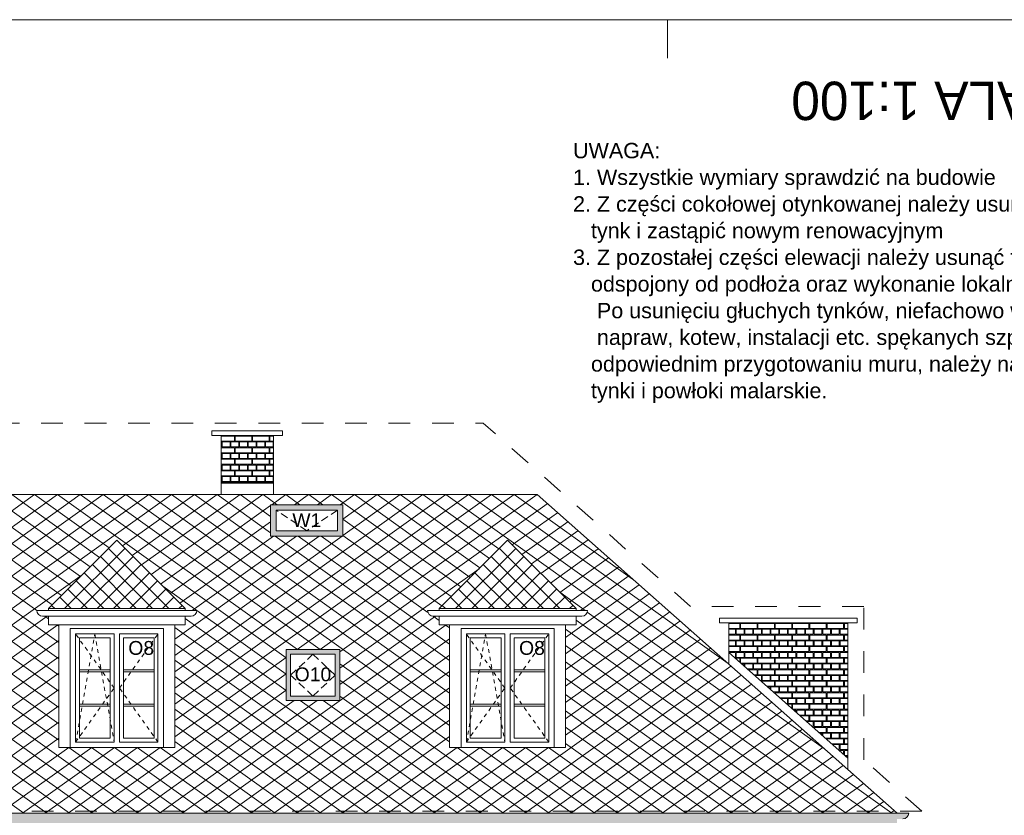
# Model space of a CAD drawing. Extents: x -396299 to -11759, y -15022 to 18278.
# Tile 54 of 205: x -292966 to -280166, y 7930 to 18278. Entities that reach past the tile are written whole.
import ezdxf

# ---------------------------------------------------------------- set-up
doc = ezdxf.new("R2010")
doc.units = 0
doc.header["$MEASUREMENT"] = 0
for name, pattern in [('Dashed', [564.444447, 282.222223, -282.222223]), ('Hidden Line', [100, 50, -50]), ('Krawędzie ukryte', [150, 100, -50])]:
    doc.linetypes.add(name, pattern=pattern)
for name, color, linetype, lineweight, true_color in [('A-Opisy_Nr_Pióra__88', 7, 'Continuous', 20, 0xfd4435), ('Arch kolorystyka_Nr_Pióra__102', 7, 'Continuous', 13, 0xcccccc), ('arch wypelnienia_Nr_Pióra__2', 7, 'Continuous', 13, 0x7f7f7f)]:
    doc.layers.add(name, color=color, linetype=linetype, lineweight=lineweight, true_color=true_color)
for name, color, linetype, lineweight in [('Arch okna_Nr_Pióra__32', 34, 'Continuous', 15), ('Arch opisy okien_Nr_Pióra__21', 7, 'Continuous', 13), ('Arch opisy_Nr_Pióra__1', 7, 'Continuous', 25), ('Arch opisy_Nr_Pióra__5', 7, 'Continuous', 13), ('ARCH TABELA_Nr_Pióra__21', 7, 'Continuous', 13), ('INWENT DACH_Nr_Pióra__21', 7, 'Continuous', 13), ('Inwent kominy_Nr_Pióra__21', 7, 'Continuous', 13), ('INWENT ODWODNIENIE_Nr_Pióra__5', 7, 'Continuous', 13), ('INWENT. DRZWI_Nr_Pióra__21', 7, 'Continuous', 13), ('INWENT. OKNA_Nr_Pióra__21', 7, 'Continuous', 13), ('INWENT. OKNA_Nr_Pióra__5', 7, 'Continuous', 13), ('INWENT.ŚCIANY_Nr_Pióra__21', 7, 'Continuous', 13)]:
    doc.layers.add(name, color=color, linetype=linetype, lineweight=lineweight)
doc.styles.add('GENERATED_STYLE_10', font='arial.ttf')
doc.styles.add('GENERATED_STYLE_4', font='txt')
doc.styles.add('GENERATED_STYLE_8', font='arial.ttf')

# ---------------------------------------------------------------- blocks, each defined once
blk = doc.blocks.new('*X18')
at = {"layer": 'Arch kolorystyka_Nr_Pióra__102', "linetype": 'Continuous'}
for p, q in [((-283749, 10424), (-283605, 10424)), ((-283605, 10359), (-283605, 10424)), ((-283595, 10359), (-283595, 10424)), ((-283595, 10424), (-283380, 10424)), ((-283380, 10359), (-283380, 10424)), ((-283370, 10359), (-283370, 10424)), ((-283370, 10424), (-283155, 10424)), ((-283155, 10359), (-283155, 10424)), ((-283145, 10359), (-283145, 10424)), ((-283145, 10424), (-282930, 10424)), ((-282930, 10359), (-282930, 10424)), ((-282920, 10359), (-282920, 10424)), ((-282920, 10424), (-282705, 10424)), ((-282705, 10359), (-282705, 10424)), ((-282695, 10359), (-282695, 10424)), ((-282695, 10424), (-282480, 10424)), ((-282480, 10359), (-282480, 10424)), ((-282470, 10359), (-282470, 10424)), ((-282470, 10424), (-282255, 10424)), ((-282255, 10359), (-282255, 10424)), ((-282245, 10359), (-282245, 10424)), ((-282245, 10424), (-282199, 10424)), ((-283605, 10359), (-283749, 10359)), ((-283661, 10349), (-283749, 10349)), ((-283661, 10284), (-283749, 10284)), ((-283749, 10274), (-283605, 10274)), ((-283661, 10349), (-283661, 10284)), ((-283549, 10349), (-283651, 10349)), ((-283651, 10349), (-283651, 10284)), ((-283549, 10284), (-283651, 10284)), ((-283605, 10209), (-283605, 10274)), ((-283380, 10359), (-283595, 10359)), ((-283595, 10209), (-283595, 10274)), ((-283595, 10274), (-283380, 10274)), ((-283549, 10349), (-283549, 10284)), ((-283436, 10349), (-283539, 10349)), ((-283539, 10349), (-283539, 10284)), ((-283436, 10284), (-283539, 10284)), ((-283436, 10349), (-283436, 10284)), ((-283324, 10349), (-283426, 10349)), ((-283426, 10349), (-283426, 10284)), ((-283324, 10284), (-283426, 10284)), ((-283380, 10209), (-283380, 10274)), ((-283155, 10359), (-283370, 10359)), ((-283370, 10209), (-283370, 10274)), ((-283370, 10274), (-283155, 10274)), ((-283324, 10349), (-283324, 10284)), ((-283211, 10349), (-283314, 10349)), ((-283314, 10349), (-283314, 10284)), ((-283211, 10284), (-283314, 10284)), ((-283211, 10349), (-283211, 10284)), ((-283099, 10349), (-283201, 10349)), ((-283201, 10349), (-283201, 10284)), ((-283099, 10284), (-283201, 10284)), ((-283155, 10209), (-283155, 10274)), ((-282930, 10359), (-283145, 10359)), ((-283145, 10209), (-283145, 10274)), ((-283145, 10274), (-282930, 10274)), ((-283099, 10349), (-283099, 10284)), ((-282986, 10349), (-283089, 10349)), ((-283089, 10349), (-283089, 10284)), ((-282986, 10284), (-283089, 10284)), ((-282986, 10349), (-282986, 10284)), ((-282874, 10349), (-282976, 10349)), ((-282976, 10349), (-282976, 10284)), ((-282874, 10284), (-282976, 10284)), ((-282930, 10209), (-282930, 10274)), ((-282705, 10359), (-282920, 10359)), ((-282920, 10209), (-282920, 10274)), ((-282920, 10274), (-282705, 10274)), ((-282874, 10349), (-282874, 10284)), ((-282761, 10349), (-282864, 10349)), ((-282864, 10349), (-282864, 10284)), ((-282761, 10284), (-282864, 10284)), ((-282761, 10349), (-282761, 10284)), ((-282649, 10349), (-282751, 10349)), ((-282751, 10349), (-282751, 10284)), ((-282649, 10284), (-282751, 10284)), ((-282705, 10209), (-282705, 10274)), ((-282480, 10359), (-282695, 10359)), ((-282695, 10209), (-282695, 10274)), ((-282695, 10274), (-282480, 10274)), ((-282649, 10349), (-282649, 10284)), ((-282536, 10349), (-282639, 10349)), ((-282639, 10349), (-282639, 10284)), ((-282536, 10284), (-282639, 10284)), ((-282536, 10349), (-282536, 10284)), ((-282424, 10349), (-282526, 10349)), ((-282526, 10349), (-282526, 10284)), ((-282424, 10284), (-282526, 10284)), ((-282480, 10209), (-282480, 10274)), ((-282255, 10359), (-282470, 10359)), ((-282470, 10209), (-282470, 10274)), ((-282470, 10274), (-282255, 10274)), ((-282424, 10349), (-282424, 10284)), ((-282311, 10349), (-282414, 10349)), ((-282414, 10349), (-282414, 10284)), ((-282311, 10284), (-282414, 10284)), ((-282311, 10349), (-282311, 10284)), ((-282199, 10349), (-282301, 10349)), ((-282301, 10349), (-282301, 10284)), ((-282199, 10284), (-282301, 10284)), ((-282255, 10209), (-282255, 10274)), ((-282199, 10359), (-282245, 10359)), ((-282245, 10209), (-282245, 10274)), ((-282245, 10274), (-282199, 10274)), ((-282199, 10349), (-282199, 10284)), ((-283605, 10209), (-283749, 10209)), ((-283661, 10199), (-283749, 10199)), ((-283661, 10134), (-283749, 10134)), ((-283749, 10124), (-283605, 10124)), ((-283661, 10199), (-283661, 10134)), ((-283549, 10199), (-283651, 10199)), ((-283651, 10199), (-283651, 10134)), ((-283549, 10134), (-283651, 10134)), ((-283605, 10059), (-283605, 10124)), ((-283380, 10209), (-283595, 10209)), ((-283595, 10059), (-283595, 10124)), ((-283595, 10124), (-283380, 10124)), ((-283549, 10199), (-283549, 10134)), ((-283436, 10199), (-283539, 10199)), ((-283539, 10199), (-283539, 10134)), ((-283436, 10134), (-283539, 10134)), ((-283436, 10199), (-283436, 10134)), ((-283324, 10199), (-283426, 10199)), ((-283426, 10199), (-283426, 10134)), ((-283324, 10134), (-283426, 10134)), ((-283380, 10059), (-283380, 10124)), ((-283155, 10209), (-283370, 10209)), ((-283370, 10059), (-283370, 10124)), ((-283370, 10124), (-283155, 10124)), ((-283324, 10199), (-283324, 10134)), ((-283211, 10199), (-283314, 10199)), ((-283314, 10199), (-283314, 10134)), ((-283211, 10134), (-283314, 10134)), ((-283211, 10199), (-283211, 10134)), ((-283099, 10199), (-283201, 10199)), ((-283201, 10199), (-283201, 10134)), ((-283099, 10134), (-283201, 10134)), ((-283155, 10059), (-283155, 10124)), ((-282930, 10209), (-283145, 10209)), ((-283145, 10059), (-283145, 10124)), ((-283145, 10124), (-282930, 10124)), ((-283099, 10199), (-283099, 10134)), ((-282986, 10199), (-283089, 10199)), ((-283089, 10199), (-283089, 10134)), ((-282986, 10134), (-283089, 10134)), ((-282986, 10199), (-282986, 10134)), ((-282874, 10199), (-282976, 10199)), ((-282976, 10199), (-282976, 10134)), ((-282874, 10134), (-282976, 10134)), ((-282930, 10059), (-282930, 10124)), ((-282705, 10209), (-282920, 10209)), ((-282920, 10059), (-282920, 10124)), ((-282920, 10124), (-282705, 10124)), ((-282874, 10199), (-282874, 10134)), ((-282761, 10199), (-282864, 10199)), ((-282864, 10199), (-282864, 10134)), ((-282761, 10134), (-282864, 10134)), ((-282761, 10199), (-282761, 10134)), ((-282649, 10199), (-282751, 10199)), ((-282751, 10199), (-282751, 10134)), ((-282649, 10134), (-282751, 10134)), ((-282705, 10059), (-282705, 10124)), ((-282480, 10209), (-282695, 10209)), ((-282695, 10059), (-282695, 10124)), ((-282695, 10124), (-282480, 10124)), ((-282649, 10199), (-282649, 10134)), ((-282536, 10199), (-282639, 10199)), ((-282639, 10199), (-282639, 10134)), ((-282536, 10134), (-282639, 10134)), ((-282536, 10199), (-282536, 10134)), ((-282424, 10199), (-282526, 10199)), ((-282526, 10199), (-282526, 10134)), ((-282424, 10134), (-282526, 10134)), ((-282480, 10059), (-282480, 10124)), ((-282255, 10209), (-282470, 10209)), ((-282470, 10059), (-282470, 10124)), ((-282470, 10124), (-282255, 10124)), ((-282424, 10199), (-282424, 10134)), ((-282311, 10199), (-282414, 10199)), ((-282414, 10199), (-282414, 10134)), ((-282311, 10134), (-282414, 10134)), ((-282311, 10199), (-282311, 10134)), ((-282199, 10199), (-282301, 10199)), ((-282301, 10199), (-282301, 10134)), ((-282199, 10134), (-282301, 10134)), ((-282255, 10059), (-282255, 10124)), ((-282199, 10209), (-282245, 10209)), ((-282245, 10059), (-282245, 10124)), ((-282245, 10124), (-282199, 10124)), ((-282199, 10199), (-282199, 10134)), ((-283605, 10059), (-283749, 10059)), ((-283661, 10049), (-283749, 10049)), ((-283661, 10049), (-283661, 9984)), ((-283549, 10049), (-283651, 10049)), ((-283651, 10049), (-283651, 9984)), ((-283380, 10059), (-283595, 10059)), ((-283549, 10049), (-283549, 9984)), ((-283436, 10049), (-283539, 10049)), ((-283539, 10049), (-283539, 9984)), ((-283436, 10049), (-283436, 9984)), ((-283324, 10049), (-283426, 10049)), ((-283426, 10049), (-283426, 9984)), ((-283155, 10059), (-283370, 10059)), ((-283324, 10049), (-283324, 9984)), ((-283211, 10049), (-283314, 10049)), ((-283314, 10049), (-283314, 9984)), ((-283211, 10049), (-283211, 9984)), ((-283099, 10049), (-283201, 10049)), ((-283201, 10049), (-283201, 9984)), ((-282930, 10059), (-283145, 10059)), ((-283099, 10049), (-283099, 9984)), ((-282986, 10049), (-283089, 10049)), ((-283089, 10049), (-283089, 9984)), ((-282986, 10049), (-282986, 9984)), ((-282874, 10049), (-282976, 10049)), ((-282976, 10049), (-282976, 9984)), ((-282705, 10059), (-282920, 10059)), ((-282874, 10049), (-282874, 9984)), ((-282761, 10049), (-282864, 10049)), ((-282864, 10049), (-282864, 9984)), ((-282761, 10049), (-282761, 9984)), ((-282649, 10049), (-282751, 10049)), ((-282751, 10049), (-282751, 9984)), ((-282480, 10059), (-282695, 10059)), ((-282649, 10049), (-282649, 9984)), ((-282536, 10049), (-282639, 10049)), ((-282639, 10049), (-282639, 9984)), ((-282536, 10049), (-282536, 9984)), ((-282424, 10049), (-282526, 10049)), ((-282526, 10049), (-282526, 9984)), ((-282255, 10059), (-282470, 10059)), ((-282424, 10049), (-282424, 9984)), ((-282311, 10049), (-282414, 10049)), ((-282414, 10049), (-282414, 9984)), ((-282311, 10049), (-282311, 9984)), ((-282199, 10049), (-282301, 10049)), ((-282301, 10049), (-282301, 9984)), ((-282199, 10059), (-282245, 10059)), ((-282199, 10049), (-282199, 9984)), ((-283661, 9984), (-283679, 9984)), ((-283668, 9974), (-283605, 9974)), ((-283549, 9984), (-283651, 9984)), ((-283605, 9919), (-283605, 9974)), ((-283595, 9910), (-283595, 9974)), ((-283595, 9974), (-283380, 9974)), ((-283380, 9909), (-283594, 9909)), ((-283549, 9899), (-283583, 9899)), ((-283549, 9899), (-283549, 9869)), ((-283436, 9984), (-283539, 9984)), ((-283436, 9899), (-283539, 9899)), ((-283539, 9899), (-283539, 9860)), ((-283436, 9899), (-283436, 9834)), ((-283324, 9984), (-283426, 9984)), ((-283324, 9899), (-283426, 9899)), ((-283426, 9899), (-283426, 9834)), ((-283380, 9909), (-283380, 9974)), ((-283370, 9909), (-283370, 9974)), ((-283370, 9974), (-283155, 9974)), ((-283155, 9909), (-283370, 9909)), ((-283324, 9899), (-283324, 9834)), ((-283211, 9984), (-283314, 9984)), ((-283211, 9899), (-283314, 9899)), ((-283314, 9899), (-283314, 9834)), ((-283211, 9899), (-283211, 9834)), ((-283099, 9984), (-283201, 9984)), ((-283099, 9899), (-283201, 9899)), ((-283201, 9899), (-283201, 9834)), ((-283155, 9909), (-283155, 9974)), ((-283145, 9909), (-283145, 9974)), ((-283145, 9974), (-282930, 9974)), ((-282930, 9909), (-283145, 9909)), ((-283099, 9899), (-283099, 9834)), ((-282986, 9984), (-283089, 9984)), ((-282986, 9899), (-283089, 9899)), ((-283089, 9899), (-283089, 9834)), ((-282986, 9899), (-282986, 9834)), ((-282874, 9984), (-282976, 9984)), ((-282874, 9899), (-282976, 9899)), ((-282976, 9899), (-282976, 9834)), ((-282930, 9909), (-282930, 9974)), ((-282920, 9909), (-282920, 9974)), ((-282920, 9974), (-282705, 9974)), ((-282705, 9909), (-282920, 9909)), ((-282874, 9899), (-282874, 9834)), ((-282761, 9984), (-282864, 9984)), ((-282761, 9899), (-282864, 9899)), ((-282864, 9899), (-282864, 9834)), ((-282761, 9899), (-282761, 9834)), ((-282649, 9984), (-282751, 9984)), ((-282649, 9899), (-282751, 9899)), ((-282751, 9899), (-282751, 9834)), ((-282705, 9909), (-282705, 9974)), ((-282695, 9909), (-282695, 9974)), ((-282695, 9974), (-282480, 9974)), ((-282480, 9909), (-282695, 9909)), ((-282649, 9899), (-282649, 9834)), ((-282536, 9984), (-282639, 9984)), ((-282536, 9899), (-282639, 9899)), ((-282639, 9899), (-282639, 9834)), ((-282536, 9899), (-282536, 9834)), ((-282424, 9984), (-282526, 9984)), ((-282424, 9899), (-282526, 9899)), ((-282526, 9899), (-282526, 9834)), ((-282480, 9909), (-282480, 9974)), ((-282470, 9909), (-282470, 9974)), ((-282470, 9974), (-282255, 9974)), ((-282255, 9909), (-282470, 9909)), ((-282424, 9899), (-282424, 9834)), ((-282311, 9984), (-282414, 9984)), ((-282311, 9899), (-282414, 9899)), ((-282414, 9899), (-282414, 9834)), ((-282311, 9899), (-282311, 9834)), ((-282199, 9984), (-282301, 9984)), ((-282199, 9899), (-282301, 9899)), ((-282301, 9899), (-282301, 9834)), ((-282255, 9909), (-282255, 9974)), ((-282245, 9909), (-282245, 9974)), ((-282245, 9974), (-282199, 9974)), ((-282199, 9909), (-282245, 9909)), ((-282199, 9899), (-282199, 9834)), ((-283436, 9834), (-283509, 9834)), ((-283498, 9824), (-283380, 9824)), ((-283324, 9834), (-283426, 9834)), ((-283380, 9759), (-283425, 9759)), ((-283324, 9749), (-283413, 9749)), ((-283380, 9759), (-283380, 9824)), ((-283370, 9759), (-283370, 9824)), ((-283370, 9824), (-283155, 9824)), ((-283155, 9759), (-283370, 9759)), ((-283324, 9749), (-283324, 9684)), ((-283211, 9834), (-283314, 9834)), ((-283211, 9749), (-283314, 9749)), ((-283314, 9749), (-283314, 9684)), ((-283211, 9749), (-283211, 9684)), ((-283099, 9834), (-283201, 9834)), ((-283099, 9749), (-283201, 9749)), ((-283201, 9749), (-283201, 9684)), ((-283155, 9759), (-283155, 9824)), ((-283145, 9759), (-283145, 9824)), ((-283145, 9824), (-282930, 9824)), ((-282930, 9759), (-283145, 9759)), ((-283099, 9749), (-283099, 9684)), ((-282986, 9834), (-283089, 9834)), ((-282986, 9749), (-283089, 9749)), ((-283089, 9749), (-283089, 9684)), ((-282986, 9749), (-282986, 9684)), ((-282874, 9834), (-282976, 9834)), ((-282874, 9749), (-282976, 9749)), ((-282976, 9749), (-282976, 9684)), ((-282930, 9759), (-282930, 9824)), ((-282920, 9759), (-282920, 9824)), ((-282920, 9824), (-282705, 9824)), ((-282705, 9759), (-282920, 9759)), ((-282874, 9749), (-282874, 9684)), ((-282761, 9834), (-282864, 9834)), ((-282761, 9749), (-282864, 9749)), ((-282864, 9749), (-282864, 9684)), ((-282761, 9749), (-282761, 9684)), ((-282649, 9834), (-282751, 9834)), ((-282649, 9749), (-282751, 9749)), ((-282751, 9749), (-282751, 9684)), ((-282705, 9759), (-282705, 9824)), ((-282695, 9759), (-282695, 9824)), ((-282695, 9824), (-282480, 9824)), ((-282480, 9759), (-282695, 9759)), ((-282649, 9749), (-282649, 9684)), ((-282536, 9834), (-282639, 9834)), ((-282536, 9749), (-282639, 9749)), ((-282639, 9749), (-282639, 9684)), ((-282536, 9749), (-282536, 9684)), ((-282424, 9834), (-282526, 9834)), ((-282424, 9749), (-282526, 9749)), ((-282526, 9749), (-282526, 9684)), ((-282480, 9759), (-282480, 9824)), ((-282470, 9759), (-282470, 9824)), ((-282470, 9824), (-282255, 9824)), ((-282255, 9759), (-282470, 9759)), ((-282424, 9749), (-282424, 9684)), ((-282311, 9834), (-282414, 9834)), ((-282311, 9749), (-282414, 9749)), ((-282414, 9749), (-282414, 9684)), ((-282311, 9749), (-282311, 9684)), ((-282199, 9834), (-282301, 9834)), ((-282199, 9749), (-282301, 9749)), ((-282301, 9749), (-282301, 9684)), ((-282255, 9759), (-282255, 9824)), ((-282245, 9759), (-282245, 9824)), ((-282245, 9824), (-282199, 9824)), ((-282199, 9759), (-282245, 9759)), ((-282199, 9749), (-282199, 9684)), ((-283324, 9684), (-283340, 9684)), ((-283329, 9674), (-283155, 9674)), ((-283211, 9684), (-283314, 9684)), ((-283155, 9609), (-283255, 9609)), ((-283099, 9684), (-283201, 9684)), ((-283155, 9609), (-283155, 9674)), ((-283145, 9609), (-283145, 9674)), ((-283145, 9674), (-282930, 9674)), ((-282930, 9609), (-283145, 9609)), ((-282986, 9684), (-283089, 9684)), ((-282874, 9684), (-282976, 9684)), ((-282930, 9609), (-282930, 9674)), ((-282920, 9609), (-282920, 9674)), ((-282920, 9674), (-282705, 9674)), ((-282705, 9609), (-282920, 9609)), ((-282761, 9684), (-282864, 9684)), ((-282649, 9684), (-282751, 9684)), ((-282705, 9609), (-282705, 9674)), ((-282695, 9609), (-282695, 9674)), ((-282695, 9674), (-282480, 9674)), ((-282480, 9609), (-282695, 9609)), ((-282536, 9684), (-282639, 9684)), ((-282424, 9684), (-282526, 9684)), ((-282480, 9609), (-282480, 9674)), ((-282470, 9609), (-282470, 9674)), ((-282470, 9674), (-282255, 9674)), ((-282255, 9609), (-282470, 9609)), ((-282311, 9684), (-282414, 9684)), ((-282199, 9684), (-282301, 9684)), ((-282255, 9609), (-282255, 9674)), ((-282245, 9609), (-282245, 9674)), ((-282245, 9674), (-282199, 9674)), ((-282199, 9609), (-282245, 9609)), ((-283211, 9599), (-283244, 9599)), ((-283211, 9599), (-283211, 9570)), ((-283099, 9599), (-283201, 9599)), ((-283201, 9599), (-283201, 9561)), ((-283099, 9534), (-283170, 9534)), ((-283159, 9524), (-283155, 9524)), ((-283155, 9520), (-283155, 9524)), ((-283145, 9512), (-283145, 9524)), ((-283145, 9524), (-282930, 9524)), ((-283099, 9599), (-283099, 9534)), ((-282986, 9599), (-283089, 9599)), ((-283089, 9599), (-283089, 9534)), ((-282986, 9534), (-283089, 9534)), ((-282986, 9599), (-282986, 9534)), ((-282874, 9599), (-282976, 9599)), ((-282976, 9599), (-282976, 9534)), ((-282874, 9534), (-282976, 9534)), ((-282930, 9459), (-282930, 9524)), ((-282920, 9459), (-282920, 9524)), ((-282920, 9524), (-282705, 9524)), ((-282874, 9599), (-282874, 9534)), ((-282761, 9599), (-282864, 9599)), ((-282864, 9599), (-282864, 9534)), ((-282761, 9534), (-282864, 9534)), ((-282761, 9599), (-282761, 9534)), ((-282649, 9599), (-282751, 9599)), ((-282751, 9599), (-282751, 9534)), ((-282649, 9534), (-282751, 9534)), ((-282705, 9459), (-282705, 9524)), ((-282695, 9459), (-282695, 9524)), ((-282695, 9524), (-282480, 9524)), ((-282649, 9599), (-282649, 9534)), ((-282536, 9599), (-282639, 9599)), ((-282639, 9599), (-282639, 9534)), ((-282536, 9534), (-282639, 9534)), ((-282536, 9599), (-282536, 9534)), ((-282424, 9599), (-282526, 9599)), ((-282526, 9599), (-282526, 9534)), ((-282424, 9534), (-282526, 9534)), ((-282480, 9459), (-282480, 9524)), ((-282470, 9459), (-282470, 9524)), ((-282470, 9524), (-282255, 9524)), ((-282424, 9599), (-282424, 9534)), ((-282311, 9599), (-282414, 9599)), ((-282414, 9599), (-282414, 9534)), ((-282311, 9534), (-282414, 9534)), ((-282311, 9599), (-282311, 9534)), ((-282199, 9599), (-282301, 9599)), ((-282301, 9599), (-282301, 9534)), ((-282199, 9534), (-282301, 9534)), ((-282255, 9459), (-282255, 9524)), ((-282245, 9459), (-282245, 9524)), ((-282245, 9524), (-282199, 9524)), ((-282199, 9599), (-282199, 9534)), ((-282930, 9459), (-283086, 9459)), ((-282986, 9449), (-283074, 9449)), ((-282986, 9384), (-283001, 9384)), ((-282990, 9374), (-282930, 9374)), ((-282986, 9449), (-282986, 9384)), ((-282874, 9449), (-282976, 9449)), ((-282976, 9449), (-282976, 9384)), ((-282874, 9384), (-282976, 9384)), ((-282930, 9321), (-282930, 9374)), ((-282705, 9459), (-282920, 9459)), ((-282920, 9312), (-282920, 9374)), ((-282920, 9374), (-282705, 9374)), ((-282874, 9449), (-282874, 9384)), ((-282761, 9449), (-282864, 9449)), ((-282864, 9449), (-282864, 9384)), ((-282761, 9384), (-282864, 9384)), ((-282761, 9449), (-282761, 9384)), ((-282649, 9449), (-282751, 9449)), ((-282751, 9449), (-282751, 9384)), ((-282649, 9384), (-282751, 9384)), ((-282705, 9309), (-282705, 9374)), ((-282480, 9459), (-282695, 9459)), ((-282695, 9309), (-282695, 9374)), ((-282695, 9374), (-282480, 9374)), ((-282649, 9449), (-282649, 9384)), ((-282536, 9449), (-282639, 9449)), ((-282639, 9449), (-282639, 9384)), ((-282536, 9384), (-282639, 9384)), ((-282536, 9449), (-282536, 9384)), ((-282424, 9449), (-282526, 9449)), ((-282526, 9449), (-282526, 9384)), ((-282424, 9384), (-282526, 9384)), ((-282480, 9309), (-282480, 9374)), ((-282255, 9459), (-282470, 9459)), ((-282470, 9309), (-282470, 9374)), ((-282470, 9374), (-282255, 9374)), ((-282424, 9449), (-282424, 9384)), ((-282311, 9449), (-282414, 9449)), ((-282414, 9449), (-282414, 9384)), ((-282311, 9384), (-282414, 9384)), ((-282311, 9449), (-282311, 9384)), ((-282199, 9449), (-282301, 9449)), ((-282301, 9449), (-282301, 9384)), ((-282199, 9384), (-282301, 9384)), ((-282255, 9309), (-282255, 9374)), ((-282199, 9459), (-282245, 9459)), ((-282245, 9309), (-282245, 9374)), ((-282245, 9374), (-282199, 9374)), ((-282199, 9449), (-282199, 9384)), ((-282705, 9309), (-282916, 9309)), ((-282874, 9299), (-282905, 9299)), ((-282874, 9299), (-282874, 9271)), ((-282761, 9299), (-282864, 9299)), ((-282864, 9299), (-282864, 9263)), ((-282761, 9234), (-282831, 9234)), ((-282820, 9224), (-282705, 9224)), ((-282761, 9299), (-282761, 9234)), ((-282649, 9299), (-282751, 9299)), ((-282751, 9299), (-282751, 9234)), ((-282649, 9234), (-282751, 9234)), ((-282705, 9159), (-282705, 9224)), ((-282480, 9309), (-282695, 9309)), ((-282695, 9159), (-282695, 9224)), ((-282695, 9224), (-282480, 9224)), ((-282649, 9299), (-282649, 9234)), ((-282536, 9299), (-282639, 9299)), ((-282639, 9299), (-282639, 9234)), ((-282536, 9234), (-282639, 9234)), ((-282536, 9299), (-282536, 9234)), ((-282424, 9299), (-282526, 9299)), ((-282526, 9299), (-282526, 9234)), ((-282424, 9234), (-282526, 9234)), ((-282480, 9159), (-282480, 9224)), ((-282255, 9309), (-282470, 9309)), ((-282470, 9159), (-282470, 9224)), ((-282470, 9224), (-282255, 9224)), ((-282424, 9299), (-282424, 9234)), ((-282311, 9299), (-282414, 9299)), ((-282414, 9299), (-282414, 9234)), ((-282311, 9234), (-282414, 9234)), ((-282311, 9299), (-282311, 9234)), ((-282199, 9299), (-282301, 9299)), ((-282301, 9299), (-282301, 9234)), ((-282199, 9234), (-282301, 9234)), ((-282255, 9159), (-282255, 9224)), ((-282199, 9309), (-282245, 9309)), ((-282245, 9159), (-282245, 9224)), ((-282245, 9224), (-282199, 9224)), ((-282199, 9299), (-282199, 9234)), ((-282705, 9159), (-282747, 9159)), ((-282649, 9149), (-282735, 9149)), ((-282480, 9159), (-282695, 9159)), ((-282649, 9149), (-282649, 9084)), ((-282536, 9149), (-282639, 9149)), ((-282639, 9149), (-282639, 9084)), ((-282536, 9149), (-282536, 9084)), ((-282424, 9149), (-282526, 9149)), ((-282526, 9149), (-282526, 9084)), ((-282255, 9159), (-282470, 9159)), ((-282424, 9149), (-282424, 9084)), ((-282311, 9149), (-282414, 9149)), ((-282414, 9149), (-282414, 9084)), ((-282311, 9149), (-282311, 9084)), ((-282199, 9149), (-282301, 9149)), ((-282301, 9149), (-282301, 9084)), ((-282199, 9159), (-282245, 9159)), ((-282649, 9084), (-282662, 9084)), ((-282651, 9074), (-282480, 9074)), ((-282536, 9084), (-282639, 9084)), ((-282480, 9009), (-282577, 9009)), ((-282536, 8999), (-282566, 8999)), ((-282536, 8999), (-282536, 8973)), ((-282424, 9084), (-282526, 9084)), ((-282424, 8999), (-282526, 8999)), ((-282526, 8999), (-282526, 8964)), ((-282480, 9009), (-282480, 9074)), ((-282470, 9009), (-282470, 9074)), ((-282470, 9074), (-282255, 9074)), ((-282255, 9009), (-282470, 9009)), ((-282424, 8999), (-282424, 8934)), ((-282311, 9084), (-282414, 9084)), ((-282311, 8999), (-282414, 8999)), ((-282414, 8999), (-282414, 8934)), ((-282311, 8999), (-282311, 8934)), ((-282199, 9084), (-282301, 9084)), ((-282199, 8999), (-282301, 8999)), ((-282301, 8999), (-282301, 8934)), ((-282255, 9009), (-282255, 9074)), ((-282245, 9009), (-282245, 9074)), ((-282245, 9074), (-282199, 9074)), ((-282199, 9009), (-282245, 9009)), ((-282424, 8934), (-282492, 8934)), ((-282481, 8924), (-282480, 8924)), ((-282480, 8923), (-282480, 8924)), ((-282470, 8914), (-282470, 8924)), ((-282470, 8924), (-282255, 8924)), ((-282311, 8934), (-282414, 8934)), ((-282255, 8859), (-282408, 8859)), ((-282311, 8849), (-282396, 8849)), ((-282311, 8849), (-282311, 8784)), ((-282199, 8934), (-282301, 8934)), ((-282199, 8849), (-282301, 8849)), ((-282301, 8849), (-282301, 8784)), ((-282255, 8859), (-282255, 8924)), ((-282245, 8859), (-282245, 8924)), ((-282245, 8924), (-282199, 8924)), ((-282199, 8859), (-282245, 8859)), ((-282311, 8784), (-282323, 8784)), ((-282312, 8774), (-282255, 8774)), ((-282199, 8784), (-282301, 8784)), ((-282255, 8724), (-282255, 8774)), ((-282245, 8715), (-282245, 8774)), ((-282245, 8774), (-282199, 8774)), ((-282199, 8709), (-282238, 8709)), ((-282199, 8699), (-282227, 8699))]:
    blk.add_line(p, q, dxfattribs=at)
blk = doc.blocks.new('Wypełnienie_9')
at = {"layer": 'Arch kolorystyka_Nr_Pióra__102', "linetype": 'Continuous'}
blk.add_blockref('*X18', (0, 0), dxfattribs=at)
blk = doc.blocks.new('*X20')
at = {"layer": 'Arch kolorystyka_Nr_Pióra__102', "linetype": 'Continuous'}
for p, q in [((-290349, 12861), (-290175, 12861)), ((-290175, 12796), (-290175, 12861)), ((-290165, 12796), (-290165, 12861)), ((-290165, 12861), (-289950, 12861)), ((-289950, 12796), (-289950, 12861)), ((-289940, 12796), (-289940, 12861)), ((-289940, 12861), (-289725, 12861)), ((-289725, 12796), (-289725, 12861)), ((-289715, 12796), (-289715, 12861)), ((-289715, 12861), (-289669, 12861)), ((-290175, 12796), (-290349, 12796)), ((-290344, 12786), (-290349, 12786)), ((-290344, 12721), (-290349, 12721)), ((-290349, 12711), (-290175, 12711)), ((-290344, 12786), (-290344, 12721)), ((-290231, 12786), (-290334, 12786)), ((-290334, 12786), (-290334, 12721)), ((-290231, 12721), (-290334, 12721)), ((-290231, 12786), (-290231, 12721)), ((-290119, 12786), (-290221, 12786)), ((-290221, 12786), (-290221, 12721)), ((-290119, 12721), (-290221, 12721)), ((-290175, 12646), (-290175, 12711)), ((-289950, 12796), (-290165, 12796)), ((-290165, 12646), (-290165, 12711)), ((-290165, 12711), (-289950, 12711)), ((-290119, 12786), (-290119, 12721)), ((-290006, 12786), (-290109, 12786)), ((-290109, 12786), (-290109, 12721)), ((-290006, 12721), (-290109, 12721)), ((-290006, 12786), (-290006, 12721)), ((-289894, 12786), (-289996, 12786)), ((-289996, 12786), (-289996, 12721)), ((-289894, 12721), (-289996, 12721)), ((-289950, 12646), (-289950, 12711)), ((-289725, 12796), (-289940, 12796)), ((-289940, 12646), (-289940, 12711)), ((-289940, 12711), (-289725, 12711)), ((-289894, 12786), (-289894, 12721)), ((-289781, 12786), (-289884, 12786)), ((-289884, 12786), (-289884, 12721)), ((-289781, 12721), (-289884, 12721)), ((-289781, 12786), (-289781, 12721)), ((-289669, 12786), (-289771, 12786)), ((-289771, 12786), (-289771, 12721)), ((-289669, 12721), (-289771, 12721)), ((-289725, 12646), (-289725, 12711)), ((-289669, 12796), (-289715, 12796)), ((-289715, 12646), (-289715, 12711)), ((-289715, 12711), (-289669, 12711)), ((-289669, 12786), (-289669, 12721)), ((-290175, 12646), (-290349, 12646)), ((-290344, 12636), (-290349, 12636)), ((-290344, 12571), (-290349, 12571)), ((-290349, 12561), (-290175, 12561)), ((-290344, 12636), (-290344, 12571)), ((-290231, 12636), (-290334, 12636)), ((-290334, 12636), (-290334, 12571)), ((-290231, 12571), (-290334, 12571)), ((-290231, 12636), (-290231, 12571)), ((-290119, 12636), (-290221, 12636)), ((-290221, 12636), (-290221, 12571)), ((-290119, 12571), (-290221, 12571)), ((-290175, 12496), (-290175, 12561)), ((-289950, 12646), (-290165, 12646)), ((-290165, 12496), (-290165, 12561)), ((-290165, 12561), (-289950, 12561)), ((-290119, 12636), (-290119, 12571)), ((-290006, 12636), (-290109, 12636)), ((-290109, 12636), (-290109, 12571)), ((-290006, 12571), (-290109, 12571)), ((-290006, 12636), (-290006, 12571)), ((-289894, 12636), (-289996, 12636)), ((-289996, 12636), (-289996, 12571)), ((-289894, 12571), (-289996, 12571)), ((-289950, 12496), (-289950, 12561)), ((-289725, 12646), (-289940, 12646)), ((-289940, 12496), (-289940, 12561)), ((-289940, 12561), (-289725, 12561)), ((-289894, 12636), (-289894, 12571)), ((-289781, 12636), (-289884, 12636)), ((-289884, 12636), (-289884, 12571)), ((-289781, 12571), (-289884, 12571)), ((-289781, 12636), (-289781, 12571)), ((-289669, 12636), (-289771, 12636)), ((-289771, 12636), (-289771, 12571)), ((-289669, 12571), (-289771, 12571)), ((-289725, 12496), (-289725, 12561)), ((-289669, 12646), (-289715, 12646)), ((-289715, 12496), (-289715, 12561)), ((-289715, 12561), (-289669, 12561)), ((-289669, 12636), (-289669, 12571)), ((-290175, 12496), (-290349, 12496)), ((-290344, 12486), (-290349, 12486)), ((-290344, 12421), (-290349, 12421)), ((-290344, 12486), (-290344, 12421)), ((-290231, 12486), (-290334, 12486)), ((-290334, 12486), (-290334, 12421)), ((-290231, 12421), (-290334, 12421)), ((-290231, 12486), (-290231, 12421)), ((-290119, 12486), (-290221, 12486)), ((-290221, 12486), (-290221, 12421)), ((-290119, 12421), (-290221, 12421)), ((-289950, 12496), (-290165, 12496)), ((-290119, 12486), (-290119, 12421)), ((-290006, 12486), (-290109, 12486)), ((-290109, 12486), (-290109, 12421)), ((-290006, 12421), (-290109, 12421)), ((-290006, 12486), (-290006, 12421)), ((-289894, 12486), (-289996, 12486)), ((-289996, 12486), (-289996, 12421)), ((-289894, 12421), (-289996, 12421)), ((-289725, 12496), (-289940, 12496)), ((-289894, 12486), (-289894, 12421)), ((-289781, 12486), (-289884, 12486)), ((-289884, 12486), (-289884, 12421)), ((-289781, 12421), (-289884, 12421)), ((-289781, 12486), (-289781, 12421)), ((-289669, 12486), (-289771, 12486)), ((-289771, 12486), (-289771, 12421)), ((-289669, 12421), (-289771, 12421)), ((-289669, 12496), (-289715, 12496)), ((-289669, 12486), (-289669, 12421)), ((-290349, 12411), (-290175, 12411)), ((-290175, 12346), (-290349, 12346)), ((-290344, 12336), (-290349, 12336)), ((-290344, 12336), (-290344, 12271)), ((-290231, 12336), (-290334, 12336)), ((-290334, 12336), (-290334, 12271)), ((-290231, 12336), (-290231, 12271)), ((-290119, 12336), (-290221, 12336)), ((-290221, 12336), (-290221, 12271)), ((-290175, 12346), (-290175, 12411)), ((-290165, 12346), (-290165, 12411)), ((-290165, 12411), (-289950, 12411)), ((-289950, 12346), (-290165, 12346)), ((-290119, 12336), (-290119, 12271)), ((-290006, 12336), (-290109, 12336)), ((-290109, 12336), (-290109, 12271)), ((-290006, 12336), (-290006, 12271)), ((-289894, 12336), (-289996, 12336)), ((-289996, 12336), (-289996, 12271)), ((-289950, 12346), (-289950, 12411)), ((-289940, 12346), (-289940, 12411)), ((-289940, 12411), (-289725, 12411)), ((-289725, 12346), (-289940, 12346)), ((-289894, 12336), (-289894, 12271)), ((-289781, 12336), (-289884, 12336)), ((-289884, 12336), (-289884, 12271)), ((-289781, 12336), (-289781, 12271)), ((-289669, 12336), (-289771, 12336)), ((-289771, 12336), (-289771, 12271)), ((-289725, 12346), (-289725, 12411)), ((-289715, 12346), (-289715, 12411)), ((-289715, 12411), (-289669, 12411)), ((-289669, 12346), (-289715, 12346)), ((-289669, 12336), (-289669, 12271)), ((-290344, 12271), (-290349, 12271)), ((-290349, 12261), (-290175, 12261)), ((-290231, 12271), (-290334, 12271)), ((-290119, 12271), (-290221, 12271)), ((-290175, 12251), (-290175, 12261)), ((-290165, 12251), (-290165, 12261)), ((-290165, 12261), (-289950, 12261)), ((-290006, 12271), (-290109, 12271)), ((-289894, 12271), (-289996, 12271)), ((-289950, 12251), (-289950, 12261)), ((-289940, 12251), (-289940, 12261)), ((-289940, 12261), (-289725, 12261)), ((-289781, 12271), (-289884, 12271)), ((-289669, 12271), (-289771, 12271)), ((-289725, 12251), (-289725, 12261)), ((-289715, 12251), (-289715, 12261)), ((-289715, 12261), (-289669, 12261))]:
    blk.add_line(p, q, dxfattribs=at)
blk = doc.blocks.new('Wypełnienie_10')
at = {"layer": 'Arch kolorystyka_Nr_Pióra__102', "linetype": 'Continuous'}
blk.add_blockref('*X20', (0, 0), dxfattribs=at)

msp = doc.modelspace()

# ---------------------------------------------------------------- hatches: boundary and pattern name
at = {"layer": 'Arch okna_Nr_Pióra__32', "linetype": 'Continuous', "lineweight": 0, "true_color": 0x603000}
h = msp.add_hatch(color=48, dxfattribs=at)
h.paths.add_polyline_path([(-289703.7, 11970.2), (-288763.7, 11970.2), (-288763.7, 11562), (-289703.7, 11562)], flags=0)
h.paths.add_polyline_path([(-289633.7, 11632), (-288833.7, 11632), (-288833.7, 11900.2), (-289633.7, 11900.2)], flags=0)
h = msp.add_hatch(color=48, dxfattribs=at)
h.paths.add_polyline_path([(-289503.7, 9421.5), (-288803.7, 9421.5), (-288803.7, 10084.7), (-289503.7, 10084.7)], flags=0)
h.paths.add_polyline_path([(-289443.7, 9481.5), (-288863.7, 9481.5), (-288863.7, 10024.7), (-289443.7, 10024.7)], flags=0)
msp.add_hatch(color=48, dxfattribs=at).paths.add_polyline_path([(-293518.7, 7778.2), (-281558.7, 7778.2), (-281013.7, 7778.2), (-281013.7, 7808.2), (-281558.7, 7808.2), (-281558.7, 7882.6), (-281483.7, 7882.6), (-281483.7, 7883.2, 0.4118753), (-281408.7, 7957.6), (-281558.7, 7957.6), (-293518.7, 7957.6)], flags=0)
at = {"layer": 'arch wypelnienia_Nr_Pióra__2', "linetype": 'Continuous'}
h = msp.add_hatch(dxfattribs=at)
h.set_pattern_fill('Concrete_Block', color=256, style=0, pattern_type=2)
h.set_pattern_definition([(144.4623, (-286239.67, 12100.65), (148.4924, 106.066), []), (35.5377, (-286239.67, 12100.65), (-148.4924, 106.066), [])])
h.paths.add_polyline_path([(-300638.7, 11508.2), (-300323.7, 11508.2), (-299433.7, 10618.2), (-299433.7, 10594.7), (-299283.7, 10594.7, -0.4118753), (-299358.7, 10520.3), (-299433.7, 10520.3), (-299433.7, 10408.2), (-299568.7, 10408.2), (-299568.7, 9319.1), (-298678.7, 8808.2), (-293188.7, 8808.2), (-293188.7, 8778.2), (-293218.7, 8778.2), (-293218.7, 8708.2), (-293318.7, 8708.2), (-293318.7, 8588.2), (-293418.7, 8588.2), (-293418.7, 8488.2), (-293518.7, 8488.2), (-293518.7, 7957.6), (-281558.7, 7957.6), (-286239.7, 12100.6), (-290348.7, 12100.6), (-300638.7, 12100.6)], flags=0)
h.paths.add_polyline_path([(-300228.7, 11562), (-300228.7, 11970.2), (-299288.7, 11970.2), (-299288.7, 11562)], flags=0)
h.paths.add_polyline_path([(-289503.7, 9421.5), (-289503.7, 10084.7), (-288803.7, 10084.7), (-288803.7, 9421.5)], flags=0)
h.paths.add_polyline_path([(-298788.7, 9421.5), (-298788.7, 10084.7), (-298088.7, 10084.7), (-298088.7, 9421.5)], flags=0)
h.paths.add_polyline_path([(-287663.7, 10594.7), (-287513.7, 10594.7), (-287513.7, 10618.2), (-286623.7, 11508.2), (-285733.7, 10618.2), (-285733.7, 10594.7), (-285583.7, 10594.7, -0.4118753), (-285658.7, 10520.3), (-285733.7, 10520.3), (-285733.7, 10408.2), (-285868.7, 10408.2), (-285868.7, 8813.2), (-287378.7, 8813.2), (-287378.7, 10408.2), (-287513.7, 10408.2), (-287513.7, 10520.3), (-287588.7, 10520.3, -0.4118753)], flags=0)
h.paths.add_polyline_path([(-292668.7, 10520.3, -0.4118753), (-292743.7, 10594.7), (-292593.7, 10594.7), (-292593.7, 10618.2), (-291703.7, 11508.2), (-290813.7, 10618.2), (-290813.7, 10594.7), (-290663.7, 10594.7, -0.4118753), (-290738.7, 10520.3), (-290813.7, 10520.3), (-290813.7, 10408.2), (-290948.7, 10408.2), (-290948.7, 8813.2), (-292458.7, 8813.2), (-292458.7, 10408.2), (-292593.7, 10408.2), (-292593.7, 10520.3)], flags=0)
h.paths.add_polyline_path([(-296828.7, 10520.3, -0.4118753), (-296903.7, 10594.7), (-296753.7, 10594.7), (-296753.7, 10618.2), (-295863.7, 11508.2), (-294973.7, 10618.2), (-294973.7, 10594.7), (-294823.7, 10594.7, -0.4118753), (-294898.7, 10520.3), (-294973.7, 10520.3), (-294973.7, 10408.2), (-295108.7, 10408.2), (-295108.7, 8813.2), (-296618.7, 8813.2), (-296618.7, 10408.2), (-296753.7, 10408.2), (-296753.7, 10520.3)], flags=0)
h.paths.add_polyline_path([(-289703.7, 11562), (-288763.7, 11562), (-288763.7, 11970.2), (-289703.7, 11970.2)], flags=0)
h = msp.add_hatch(dxfattribs=at)
h.set_pattern_fill('Concrete_Block', color=256, style=0, pattern_type=2)
h.set_pattern_definition([(135, (-291703.74, 11508.18), (106.066, 106.066), []), (45, (-291703.74, 11508.18), (-106.066, 106.066), [])])
h.paths.add_polyline_path([(-292593.7, 10618.2), (-291703.7, 11508.2), (-290813.7, 10618.2)], flags=0)
h = msp.add_hatch(dxfattribs=at)
h.set_pattern_fill('Concrete_Block', color=256, style=0, pattern_type=2)
h.set_pattern_definition([(135, (-286623.74, 11508.18), (106.066, 106.066), []), (45, (-286623.74, 11508.18), (-106.066, 106.066), [])])
h.paths.add_polyline_path([(-287513.7, 10618.2), (-286623.7, 11508.2), (-285733.7, 10618.2)], flags=0)

# ---------------------------------------------------------------- linework, layer by layer
at = {"layer": 'A-Opisy_Nr_Pióra__88', "linetype": 'Dashed'}
for p, q in [((-320343.8, 13032.3), (-286940.6, 13032.3)), ((-284243.4, 10645.1), (-286940.6, 13032.3)), ((-281992.9, 10645.1), (-284243.4, 10645.1)), ((-281992.9, 8653.1), (-281992.9, 10645.1)), ((-281237.4, 7984.4), (-281992.9, 8653.1)), ((-281237.4, 7984.4), (-293506.1, 7984.4))]:
    msp.add_line(p, q, dxfattribs=at)
at = {"layer": 'ARCH TABELA_Nr_Pióra__21', "linetype": 'Continuous'}
for p, q in [((-341543.7, 18278.4), (-266543.7, 18278.4)), ((-284543.7, 17778.4), (-284543.7, 18278.4)), ((-284543.7, 17778.4), (-284543.7, 18278.4)), ((-284543.7, 17778.4), (-284543.7, 18278.4))]:
    msp.add_line(p, q, dxfattribs=at)
at = {"layer": 'INWENT DACH_Nr_Pióra__21', "linetype": 'Continuous'}
for p, q in [((-290468.7, 12930.6), (-290468.7, 12870.6)), ((-289548.7, 12930.6), (-290468.7, 12930.6)), ((-289548.7, 12930.6), (-289548.7, 12870.6)), ((-289548.7, 12870.6), (-290468.7, 12870.6)), ((-290348.7, 12870.6), (-290348.7, 12100.6)), ((-289668.7, 12870.6), (-289668.7, 12100.6)), ((-289668.7, 12250.6), (-290348.7, 12250.6)), ((-290348.7, 12100.6), (-300638.7, 12100.6)), ((-289668.7, 12100.6), (-290348.7, 12100.6)), ((-286239.7, 12100.6), (-289668.7, 12100.6)), ((-281558.7, 7957.6), (-286239.7, 12100.6)), ((-292593.7, 10618.2), (-291703.7, 11508.2)), ((-290813.7, 10618.2), (-291703.7, 11508.2)), ((-287513.7, 10618.2), (-286623.7, 11508.2)), ((-285733.7, 10618.2), (-286623.7, 11508.2)), ((-290813.7, 10618.2), (-292593.7, 10618.2)), ((-292593.7, 10594.7), (-292593.7, 10618.2)), ((-292593.7, 10408.2), (-292593.7, 10520.3)), ((-290813.7, 10594.7), (-290813.7, 10618.2)), ((-290813.7, 10408.2), (-290813.7, 10520.3)), ((-285733.7, 10618.2), (-287513.7, 10618.2)), ((-287513.7, 10594.7), (-287513.7, 10618.2)), ((-287513.7, 10408.2), (-287513.7, 10520.3)), ((-285733.7, 10594.7), (-285733.7, 10618.2)), ((-285733.7, 10408.2), (-285733.7, 10520.3)), ((-290813.7, 10408.2), (-292593.7, 10408.2)), ((-285733.7, 10408.2), (-287513.7, 10408.2)), ((-282198.7, 8674), (-283748.7, 10045.9))]:
    msp.add_line(p, q, dxfattribs=at)
at = {"layer": 'Inwent kominy_Nr_Pióra__21', "linetype": 'Continuous'}
for p, q in [((-282078.7, 10494), (-283868.7, 10494)), ((-283868.7, 10434), (-283868.7, 10494)), ((-282078.7, 10434), (-283868.7, 10434)), ((-283748.7, 10434), (-283748.7, 9895.9)), ((-282198.7, 10434), (-282198.7, 8524)), ((-282078.7, 10434), (-282078.7, 10494))]:
    msp.add_line(p, q, dxfattribs=at)
at = {"layer": 'INWENT ODWODNIENIE_Nr_Pióra__5', "linetype": 'Continuous'}
for p, q in [((-290663.7, 10594.7), (-292743.7, 10594.7)), ((-292668.7, 10520.3), (-290738.7, 10520.3)), ((-285583.7, 10594.7), (-287663.7, 10594.7)), ((-287588.7, 10520.3), (-285658.7, 10520.3)), ((-281408.7, 7957.6), (-293518.7, 7957.6))]:
    msp.add_line(p, q, dxfattribs=at)
for centre, start, end in [((-292668.7, 10595.3), 180, 270), ((-290738.7, 10595.3), 270, 359.54221), ((-287588.7, 10595.3), 180, 270), ((-285658.7, 10595.3), 270, 359.54221), ((-281483.7, 7958.2), 270, 359.54221)]:
    msp.add_arc(centre, 75, start, end, dxfattribs=at)
at = {"layer": 'INWENT. DRZWI_Nr_Pióra__21', "linetype": 'Hidden Line'}
for p, q in [((-292238.7, 8883.2), (-291988.7, 10288.2)), ((-291738.7, 9585.7), (-292238.7, 10288.2)), ((-291988.7, 10288.2), (-291738.7, 8883.2)), ((-291668.7, 9585.7), (-291168.7, 10288.2)), ((-287158.7, 8883.2), (-286908.7, 10288.2)), ((-286658.7, 9585.7), (-287158.7, 10288.2)), ((-286908.7, 10288.2), (-286658.7, 8883.2)), ((-286588.7, 9585.7), (-286088.7, 10288.2)), ((-292238.7, 8883.2), (-291738.7, 9585.7)), ((-291168.7, 8883.2), (-291668.7, 9585.7)), ((-287158.7, 8883.2), (-286658.7, 9585.7)), ((-286088.7, 8883.2), (-286588.7, 9585.7))]:
    msp.add_line(p, q, dxfattribs=at)
at = {"layer": 'INWENT. OKNA_Nr_Pióra__21', "linetype": 'Continuous'}
for p, q in [((-288763.7, 11970.2), (-289703.7, 11970.2)), ((-289703.7, 11970.2), (-289703.7, 11562)), ((-288763.7, 11562), (-288763.7, 11970.2)), ((-288833.7, 11900.2), (-289633.7, 11900.2)), ((-289633.7, 11900.2), (-289633.7, 11632)), ((-288833.7, 11632), (-288833.7, 11900.2)), ((-289703.7, 11562), (-288763.7, 11562)), ((-288833.7, 11632), (-289633.7, 11632)), ((-292238.7, 8883.2), (-292238.7, 10288.2)), ((-291738.7, 10288.2), (-292238.7, 10288.2)), ((-291738.7, 8883.2), (-291738.7, 10288.2)), ((-291168.7, 10288.2), (-291668.7, 10288.2)), ((-291668.7, 8883.2), (-291668.7, 10288.2)), ((-291168.7, 8883.2), (-291168.7, 10288.2)), ((-287158.7, 8883.2), (-287158.7, 10288.2)), ((-286658.7, 10288.2), (-287158.7, 10288.2)), ((-286658.7, 8883.2), (-286658.7, 10288.2)), ((-286088.7, 10288.2), (-286588.7, 10288.2)), ((-286588.7, 8883.2), (-286588.7, 10288.2)), ((-286088.7, 8883.2), (-286088.7, 10288.2)), ((-291788.7, 10238.2), (-292188.7, 10238.2)), ((-292188.7, 8933.2), (-292188.7, 10238.2)), ((-291788.7, 8933.2), (-291788.7, 10238.2)), ((-291218.7, 10238.2), (-291618.7, 10238.2)), ((-291618.7, 8933.2), (-291618.7, 10238.2)), ((-291218.7, 8933.2), (-291218.7, 10238.2)), ((-286708.7, 10238.2), (-287108.7, 10238.2)), ((-287108.7, 8933.2), (-287108.7, 10238.2)), ((-286708.7, 8933.2), (-286708.7, 10238.2)), ((-286138.7, 10238.2), (-286538.7, 10238.2)), ((-286538.7, 8933.2), (-286538.7, 10238.2)), ((-286138.7, 8933.2), (-286138.7, 10238.2)), ((-289503.7, 10084.7), (-289503.7, 9421.5)), ((-288803.7, 10084.7), (-289503.7, 10084.7)), ((-288863.7, 10024.7), (-289443.7, 10024.7)), ((-289443.7, 10024.7), (-289443.7, 9481.5)), ((-288863.7, 9481.5), (-288863.7, 10024.7)), ((-288803.7, 9421.5), (-288803.7, 10084.7)), ((-291788.7, 9820.6), (-292188.7, 9820.6)), ((-291788.7, 9794.6), (-292188.7, 9794.6)), ((-291218.7, 9820.6), (-291618.7, 9820.6)), ((-291218.7, 9794.6), (-291618.7, 9794.6)), ((-286708.7, 9820.6), (-287108.7, 9820.6)), ((-286708.7, 9794.6), (-287108.7, 9794.6)), ((-286138.7, 9820.6), (-286538.7, 9820.6)), ((-286138.7, 9794.6), (-286538.7, 9794.6)), ((-289443.7, 9481.5), (-288863.7, 9481.5)), ((-291788.7, 9376.8), (-292188.7, 9376.8)), ((-291788.7, 9350.8), (-292188.7, 9350.8)), ((-291218.7, 9376.8), (-291618.7, 9376.8)), ((-291218.7, 9350.8), (-291618.7, 9350.8)), ((-289503.7, 9421.5), (-288803.7, 9421.5)), ((-286708.7, 9376.8), (-287108.7, 9376.8)), ((-286708.7, 9350.8), (-287108.7, 9350.8)), ((-286138.7, 9376.8), (-286538.7, 9376.8)), ((-286138.7, 9350.8), (-286538.7, 9350.8)), ((-291738.7, 8883.2), (-292238.7, 8883.2)), ((-291788.7, 8933.2), (-292188.7, 8933.2)), ((-291168.7, 8883.2), (-291668.7, 8883.2)), ((-291218.7, 8933.2), (-291618.7, 8933.2)), ((-286658.7, 8883.2), (-287158.7, 8883.2)), ((-286708.7, 8933.2), (-287108.7, 8933.2)), ((-286088.7, 8883.2), (-286588.7, 8883.2)), ((-286138.7, 8933.2), (-286538.7, 8933.2))]:
    msp.add_line(p, q, dxfattribs=at)
at = {"layer": 'INWENT. OKNA_Nr_Pióra__21', "linetype": 'Krawędzie ukryte'}
for p, q in [((-289443.7, 9753.1), (-289153.7, 10024.7)), ((-289153.7, 10024.7), (-288863.7, 9753.1)), ((-289153.7, 9481.5), (-289443.7, 9753.1)), ((-288863.7, 9753.1), (-289153.7, 9481.5))]:
    msp.add_line(p, q, dxfattribs=at)
at = {"layer": 'INWENT. OKNA_Nr_Pióra__5', "linetype": 'Krawędzie ukryte'}
for p, q in [((-289233.7, 11632), (-289633.7, 11900.2)), ((-288833.7, 11900.2), (-289233.7, 11632))]:
    msp.add_line(p, q, dxfattribs=at)
at = {"layer": 'INWENT.ŚCIANY_Nr_Pióra__21', "linetype": 'Continuous'}
for p, q in [((-292458.7, 8813.2), (-292458.7, 10408.2)), ((-290948.7, 10408.2), (-290948.7, 8813.2)), ((-287378.7, 8813.2), (-287378.7, 10408.2)), ((-285868.7, 10408.2), (-285868.7, 8813.2)), ((-291098.7, 10358.2), (-292308.7, 10358.2)), ((-292308.7, 10358.2), (-292308.7, 8813.2)), ((-291098.7, 10358.2), (-291098.7, 8813.2)), ((-286018.7, 10358.2), (-287228.7, 10358.2)), ((-287228.7, 10358.2), (-287228.7, 8813.2)), ((-286018.7, 10358.2), (-286018.7, 8813.2)), ((-290948.7, 8813.2), (-292458.7, 8813.2)), ((-285868.7, 8813.2), (-287378.7, 8813.2))]:
    msp.add_line(p, q, dxfattribs=at)

# ---------------------------------------------------------------- block references
at = {"layer": 'Arch kolorystyka_Nr_Pióra__102', "linetype": 'Continuous'}
for name in ['Wypełnienie_10', 'Wypełnienie_9']:
    msp.add_blockref(name, (0, 0), dxfattribs=at)

# ---------------------------------------------------------------- texts
at = {"layer": 'Arch opisy okien_Nr_Pióra__21', "linetype": 'Continuous', "char_height": 180, "style": 'GENERATED_STYLE_8'}
for s, insert, attachment_point in [('{W1}', (-289233.7, 11859), 2), ('{O8}', (-291218.7, 10197), 3), ('{O8}', (-286138.7, 10197), 3), ('{O10}', (-289153.7, 9853.4), 2)]:
    msp.add_mtext(s, dxfattribs=dict(at, insert=insert, attachment_point=attachment_point))
at = {"layer": 'Arch opisy_Nr_Pióra__1', "linetype": 'Continuous', "insert": (-282935.2, 16972.5), "char_height": 500, "attachment_point": 3, "rotation": 180, "style": 'GENERATED_STYLE_4'}
msp.add_mtext('{ELEWACJA PÓŁNOCNA  SKALA 1:100}', dxfattribs=at)
at = {"layer": 'Arch opisy_Nr_Pióra__5', "linetype": 'Continuous', "insert": (-285772.2, 16675.8), "char_height": 200, "width": 8259.092, "attachment_point": 1, "line_spacing_factor": 1.040261, "style": 'GENERATED_STYLE_10'}
msp.add_mtext('{UWAGA:\\P1. Wszystkie wymiary sprawdzić na budowie\\P2. Z części cokołowej otynkowanej należy usunąć istniejący \\P   tynk i zastąpić nowym renowacyjnym\\P3. Z pozostałej części elewacji należy usunąć tynk częściowo \\P   odspojony od podłoża oraz wykonanie lokalnych napraw. \\P    Po usunięciu głuchych tynków, niefachowo wykonanych \\P    napraw, kotew, instalacji etc. spękanych szpachlówek i \\P   odpowiednim przygotowaniu muru, należy nałożyć nowe \\P   tynki i powłoki malarskie.}', dxfattribs=at)

doc.saveas('drawing.dxf')
